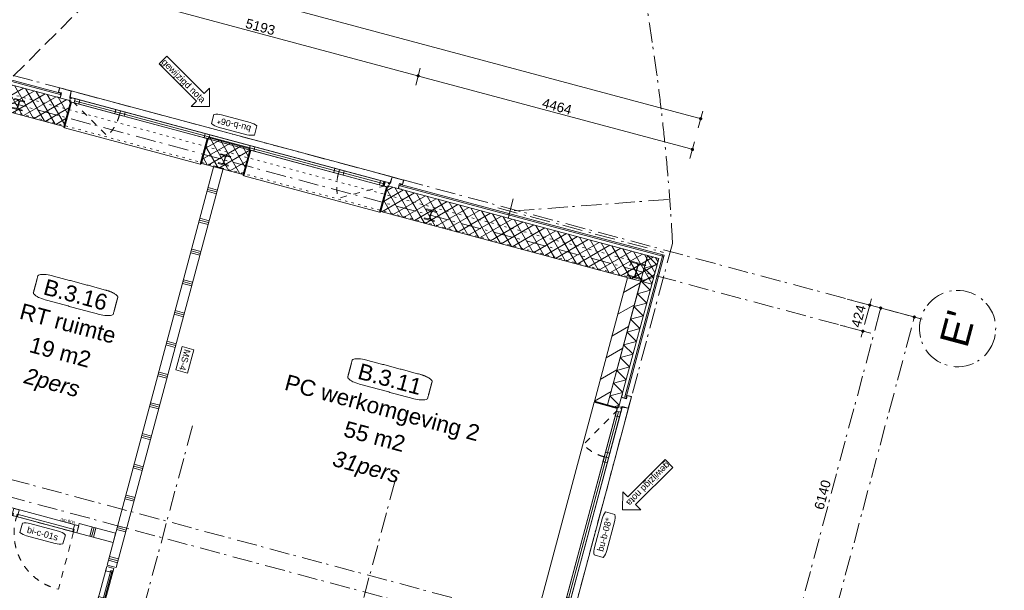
# Model space of a CAD drawing. Header units: millimetres. Extents: x -7616 to 74263, y -35603 to 21987.
# Tile 47 of 48: x 56783 to 72264, y -16641 to -7678. Entities that reach past the tile are written whole.
import ezdxf
from ezdxf.enums import TextEntityAlignment as Align

# ---------------------------------------------------------------- set-up
doc = ezdxf.new("R2010")
doc.units = ezdxf.units.MM
doc.header["$LTSCALE"] = 508
doc.header["$PDMODE"] = 1
doc.header["$PDSIZE"] = -2
for name, pattern in [('Dash Style-1', [0.41664, 0.20828, -0.20836]), ('Dash Style-2', [0.694425, 0.48607, -0.208355]), ('Dash Style-5', [0.20828, 0.069425, -0.138855]), ('Dash Style-6', [1.04164, 0.625, -0.20828, 0.06943, -0.13893])]:
    doc.linetypes.add(name, pattern=pattern)
doc.layers.get('0').update_dxf_attribs({"lineweight": 0})
doc.layers.get('DEFPOINTS').update_dxf_attribs({"lineweight": 0})
for name, color, linetype, lineweight in [('(00) tekening-lijn draairichting', 7, 'Dash Style-1', 0), ('(00) tekening-merk kozijn', 40, 'Continuous', 0), ('(00) tekening-stramien-algemeen', 7, 'Dash Style-6', 0), ('(00) tekening-wijzigingspijl', 142, 'Continuous', 0), ('(00) tekst-algemeen', 8, 'Continuous', 0), ('(00) tekst-klein', 8, 'Continuous', 0), ('(00) tekst-ruimtenummer-algemeen', 8, 'Continuous', 0), ('(00) tekst-ruimtenummer-gradering', 8, 'Continuous', 0), ('(00) tekst-symbool', 8, 'Continuous', 0), ('(04) bouwaanvraag-brandweer-bestaand-WBDBO 60min', 1, 'Dash Style-2', 0), ('(21) buitenwanden-X prefab. hout HSB', 92, 'Continuous', 0), ('(22) binnenwanden-X kalkzandsteen', 1, 'Continuous', 0), ('(22) binnenwanden-X metal stud _', 92, 'Continuous', 0), ('(22) binnenwanden-X metal stud l', 92, 'Continuous', 0), ('(28) hoofddraagconstructie-bovenliggend', 1, 'Dash Style-5', 0), ('(42) binnenwandafwerkingen-R plaatmateriaal algemeen', 12, 'Continuous', 0), ('(__) constructies_materialen-K isolatie', 8, 'Continuous', 0), ('(__) constructies_materialen-Xh2 staalproducten', 1, 'Continuous', 0), ('Dimension', 7, 'Continuous', 0), ('None', 7, 'Continuous', 0)]:
    doc.layers.add(name, color=color, linetype=linetype, lineweight=lineweight)
doc.styles.add('Arial', font='Arial.ttf')
doc.styles.add('Arial Italic (italic)', font='Arial Italic')
doc.styles.add('Helvetica', font='Helvetica')
doc.dimstyles.new('KE __', dxfattribs={"dimtxt": 151.308594, "dimasz": 50.074463, "dimexe": 125, "dimexo": 500, "dimgap": 25, "dimtad": 1, "dimdec": 1, "dimtxsty": 'Helvetica', "dimblk": 'DOT', "dimblk1": 'DOT', "dimblk2": 'DOT', "dimcen": 0, "dimdle": 100, "dimazin": 0, "dimtfac": 0.8, "dimtdec": 1, "dimtix": 1, "dimtmove": 0, "dimatfit": 0, "dimldrblk": 'DOT', "dimfxl": 150, "dimfxlon": 1, "dimfrac": 2, "dimtolj": 1, "dimarcsym": 0})
pattern_1 = [(45, (0, 0), (-88.38835, 88.38835), []), (135, (0, 0), (-88.38835, -88.38835), [])]

# ---------------------------------------------------------------- blocks, each defined once
blk = doc.blocks.new('Isolatie Object-11')
at = {"layer": '(__) constructies_materialen-K isolatie', "color": 2, "lineweight": 0, "transparency": 33554687, "flags": 128}
blk.add_lwpolyline([(0, 90), (2432, 90), (2432, -90), (0, -90)], close=True, dxfattribs=at)
blk.add_lwpolyline([(0, -90), (104, 90), (208, -90), (208, -90), (312, 90), (416, -90), (416, -90), (520, 90), (624, -90), (624, -90), (727, 90), (831, -90), (831, -90), (935, 90), (1039, -90), (1039, -90), (1143, 90), (1247, -90), (1247, -90), (1351, 90), (1455, -90), (1455, -90), (1559, 90), (1663, -90), (1663, -90), (1767, 90), (1871, -90), (1871, -90), (1975, 90), (2078, -90), (2078, -90), (2182, 90), (2286, -90), (2390, 90), (2432, 18)], dxfattribs=at)
blk = doc.blocks.new('kolom staal HEB 160')
at = {"layer": '(__) constructies_materialen-Xh2 staalproducten', "color": 1, "lineweight": 0, "transparency": 33554687, "flags": 128}
blk.add_lwpolyline([(-80, 80), (80, 80), (80, 65), (22, 65), (22, 65, 0.414214), (4, 47), (4, 47), (4, -47, 0.414214), (22, -65), (80, -65), (80, -80), (-80, -80), (-80, -65), (-23, -65, 0.414214), (-4, -47), (-4, 47, 0.414214), (-23, 65), (-80, 65)], format="xyb", close=True, dxfattribs=at)
at = {"layer": 'None', "color": 7, "linetype": 'Continuous', "lineweight": 0, "transparency": 33554687}
blk.add_point((0, 0), dxfattribs=at)
blk = doc.blocks.new('kolom staal HEB 240')
at = {"layer": '(__) constructies_materialen-Xh2 staalproducten', "color": 1, "lineweight": 0, "transparency": 33554687, "flags": 128}
blk.add_lwpolyline([(-120, 120), (120, 120), (120, 105), (22, 105), (22, 105, 0.414214), (4, 87), (4, -87, 0.414214), (22, -105), (120, -105), (120, -120), (-120, -120), (-120, -105), (-23, -105, 0.414214), (-4, -87), (-4, 87, 0.414214), (-23, 105), (-120, 105)], format="xyb", close=True, dxfattribs=at)
at = {"layer": 'None', "color": 7, "linetype": 'Continuous', "lineweight": 0, "transparency": 33554687}
blk.add_point((0, 0), dxfattribs=at)
blk = doc.blocks.new('Group-17-1')
at = {"layer": '(28) hoofddraagconstructie-bovenliggend', "color": 2, "lineweight": 0, "transparency": 33554687, "flags": 128}
blk.add_lwpolyline([(6719, 17186), (19893, 17186), (19893, 16926), (6719, 16926)], close=True, dxfattribs=at)
at = {"layer": 'None', "color": 17, "transparency": 33554687}
for name, p in [('kolom staal HEB 240', (6599, 17056)), ('kolom staal HEB 160', (9952, 17056)), ('kolom staal HEB 160', (13306, 17056)), ('kolom staal HEB 160', (16659, 17056)), ('kolom staal HEB 240', (20013, 17056))]:
    blk.add_blockref(name, p, dxfattribs=at)
blk = doc.blocks.new('_Dot')
at = {"color": 0, "linetype": 'ByBlock', "lineweight": -2}
blk.add_line((-0.5, 0), (-1, 0), dxfattribs=at)
at = {"color": 0, "linetype": 'ByBlock', "const_width": 0.5}
blk.add_lwpolyline([(-0.25, 0, 1), (0.25, 0, 1)], format="xyb", close=True, dxfattribs=at)
blk = doc.blocks.new('*D89')
at = {"layer": 'DEFPOINTS', "color": 0, "transparency": 33554687}
for p in [(6240, 19120), (6240, 17400), (10714, 17310)]:
    blk.add_point(p, dxfattribs=at)
at = {"layer": 'Dimension', "color": 0, "lineweight": -2, "transparency": 33554687}
for p, q in [((6240, 18970), (6240, 19245)), ((10714, 18970), (10714, 19245)), ((10664, 19120), (6290, 19120))]:
    blk.add_line(p, q, dxfattribs=at)
at = {"layer": 'Dimension', "color": 0, "lineweight": -2, "xscale": 50.07446289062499, "yscale": 50.07446289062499, "zscale": 50.07446289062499, "rotation": 180}
blk.add_blockref('_Dot', (6240, 19120), dxfattribs=at)
at = {"layer": 'Dimension', "color": 0, "lineweight": -2, "xscale": 50.07446289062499, "yscale": 50.07446289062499, "zscale": 50.07446289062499}
blk.add_blockref('_Dot', (10714, 19120), dxfattribs=at)
at = {"layer": 'Dimension', "color": 0, "lineweight": 0, "transparency": 33554687, "insert": (8477, 19221), "char_height": 151.3, "attachment_point": 5, "style": 'Helvetica'}
blk.add_mtext('\\A1;4474', dxfattribs=at)
blk = doc.blocks.new('*D90')
at = {"layer": 'DEFPOINTS', "color": 0, "transparency": 33554687}
for p in [(15906, 19120), (10714, 17310), (15906, 17310)]:
    blk.add_point(p, dxfattribs=at)
at = {"layer": 'Dimension', "color": 0, "lineweight": -2, "transparency": 33554687}
for p, q in [((10714, 18970), (10714, 19245)), ((15906, 18970), (15906, 19245)), ((10764, 19120), (15856, 19120))]:
    blk.add_line(p, q, dxfattribs=at)
at = {"layer": 'Dimension', "color": 0, "lineweight": -2, "xscale": 50.07446289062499, "yscale": 50.07446289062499, "zscale": 50.07446289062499, "rotation": 180}
blk.add_blockref('_Dot', (10714, 19120), dxfattribs=at)
at = {"layer": 'Dimension', "color": 0, "lineweight": -2, "xscale": 50.07446289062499, "yscale": 50.07446289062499, "zscale": 50.07446289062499}
blk.add_blockref('_Dot', (15906, 19120), dxfattribs=at)
at = {"layer": 'Dimension', "color": 0, "lineweight": 0, "transparency": 33554687, "insert": (13310, 19221), "char_height": 151.3, "attachment_point": 5, "style": 'Helvetica'}
blk.add_mtext('\\A1;5193', dxfattribs=at)
blk = doc.blocks.new('*D91')
at = {"layer": 'DEFPOINTS', "color": 0, "transparency": 33554687}
for p in [(15906, 19120), (20370, 17380), (15906, 17310)]:
    blk.add_point(p, dxfattribs=at)
at = {"layer": 'Dimension', "color": 0, "lineweight": -2, "transparency": 33554687}
for p, q in [((15906, 18970), (15906, 19245)), ((20370, 18970), (20370, 19245)), ((20320, 19120), (15956, 19120))]:
    blk.add_line(p, q, dxfattribs=at)
at = {"layer": 'Dimension', "color": 0, "lineweight": -2, "xscale": 50.07446289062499, "yscale": 50.07446289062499, "zscale": 50.07446289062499, "rotation": 180}
blk.add_blockref('_Dot', (15906, 19120), dxfattribs=at)
at = {"layer": 'Dimension', "color": 0, "lineweight": -2, "xscale": 50.07446289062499, "yscale": 50.07446289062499, "zscale": 50.07446289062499}
blk.add_blockref('_Dot', (20370, 19120), dxfattribs=at)
at = {"layer": 'Dimension', "color": 0, "lineweight": 0, "transparency": 33554687, "insert": (18138, 19221), "char_height": 151.3, "attachment_point": 5, "style": 'Helvetica'}
blk.add_mtext('\\A1;4464', dxfattribs=at)
blk = doc.blocks.new('00-merk kozijn')
at = {"layer": '(00) tekening-merk kozijn', "color": 2, "lineweight": 0, "transparency": 33554687, "flags": 128}
blk.add_lwpolyline([(233, 50, 0.105357), (349, 75), (350, 75), (350, 225), (349, 225, 0.105357), (233, 250), (-233, 250, 0.105357), (-349, 225), (-350, 225), (-350, 75), (-349, 75, 0.105357), (-233, 50)], format="xyb", close=True, dxfattribs=at)
at = {"layer": 'None', "color": 7, "linetype": 'Continuous', "lineweight": 0, "transparency": 33554687}
blk.add_point((0, 0), dxfattribs=at)
at = {"layer": '(00) tekening-merk kozijn', "color": 2, "transparency": 33554687, "style": 'Arial'}
blk.add_attdef('MERK', text='', height=101, dxfattribs=at).set_placement((0, 150), align=Align.MIDDLE_CENTER)
blk = doc.blocks.new('kozijn aansluiting-tussenstijl')
at = {"layer": '(42) binnenwandafwerkingen-R plaatmateriaal algemeen', "color": 17, "lineweight": 0, "transparency": 33554687, "flags": 128}
blk.add_lwpolyline([(-60, 444), (-50, 444), (-50, 75), (-60, 75)], close=True, dxfattribs=at)
at = {"layer": 'None', "color": 17, "lineweight": 0, "transparency": 33554687}
blk.add_line((-65, 230), (-65, 444), dxfattribs=at)
at = {"layer": 'None', "color": 17, "lineweight": 0, "transparency": 33554687, "flags": 128}
blk.add_lwpolyline([(-76, 70), (0, 70), (0, 0), (-76, 0)], close=True, dxfattribs=at)
at = {"layer": 'None', "color": 7, "linetype": 'Continuous', "lineweight": 0, "transparency": 33554687}
blk.add_point((0, 0), dxfattribs=at)
blk = doc.blocks.new('zetwerk omlijsting eternit')
at = {"layer": '(__) constructies_materialen-Xh2 staalproducten', "color": 3, "lineweight": 0, "transparency": 33554687, "flags": 128}
for points in [[(7, 13), (-17, 13), (-17, 11), (5, 11), (15, -100), (17, -98)], [(17, -98), (15, -100), (205, -100), (205, -30), (155, -30), (155, 30), (153, 30), (153, -32), (203, -32), (203, -98)], [(205, 48), (157, 48), (157, 0), (155, 0), (155, 50), (205, 50)]]:
    blk.add_lwpolyline(points, close=True, dxfattribs=at)
blk = doc.blocks.new('kozijn aansluiting-hoek met lijst eternit')
at = {"layer": '(42) binnenwandafwerkingen-R plaatmateriaal algemeen', "color": 17, "lineweight": 0, "transparency": 33554687, "flags": 128}
blk.add_lwpolyline([(-32, 444), (-22, 444), (-22, 75), (-32, 75)], close=True, dxfattribs=at)
at = {"layer": 'None', "color": 17, "lineweight": 0, "transparency": 33554687}
blk.add_line((-17, 230), (-17, 444), dxfattribs=at)
at = {"layer": 'None', "color": 17, "lineweight": 0, "transparency": 33554687, "flags": 128}
blk.add_lwpolyline([(-76, 70), (0, 70), (0, 0), (-76, 0)], close=True, dxfattribs=at)
at = {"layer": 'None', "color": 7, "linetype": 'Continuous', "lineweight": 0, "transparency": 33554687}
for p in [(0, 0), (5, 0)]:
    blk.add_point(p, dxfattribs=at)
at = {"layer": 'None', "color": 17, "transparency": 33554687}
blk.add_blockref('zetwerk omlijsting eternit', (0, 0), dxfattribs=at)
blk = doc.blocks.new('wijzigingspijl-100')
at = {"layer": '(00) tekening-wijzigingspijl', "color": 1, "lineweight": 0, "flags": 128}
blk.add_lwpolyline([(-1031, -85), (-1031, 87), (-203, 87), (-203, 203), (0, 0), (-203, -201), (-203, -85)], close=True, dxfattribs=at)
at = {"layer": '(00) tekening-wijzigingspijl', "color": 1, "style": 'Arial'}
blk.add_attdef('hoofdveld', text='', height=102, dxfattribs=at).set_placement((-573, 1), align=Align.MIDDLE_CENTER)
blk.add_attdef('subveld', text='', height=75.5, dxfattribs=at).set_placement((-1031, -246), align=Align.MIDDLE_LEFT)
blk = doc.blocks.new('bu-b-06')
at = {"layer": '(00) tekening-lijn draairichting', "color": 17, "lineweight": 0, "transparency": 33554687, "flags": 128}
for points in [[(744, -360, 0.129447), (646, 12), (0, -360)], [(4307, -365, -0.129447), (4405, 7), (5051, -365)]]:
    blk.add_lwpolyline(points, format="xyb", dxfattribs=at)
at = {"layer": '(42) binnenwandafwerkingen-R plaatmateriaal algemeen', "color": 17, "lineweight": 0, "transparency": 33554687, "flags": 128}
for points in [[(-49, 55), (-39, 55), (-39, -355), (-49, -355)], [(2171, 55), (2181, 55), (2181, -355), (2171, -355)], [(2870, 55), (2880, 55), (2880, -355), (2870, -355)], [(5090, 55), (5100, 55), (5100, -355), (5090, -355)]]:
    blk.add_lwpolyline(points, close=True, dxfattribs=at)
at = {"layer": 'None', "color": 17, "lineweight": 0, "transparency": 33554687}
blk.add_line((5046, -395), (5, -395), dxfattribs=at)
at = {"layer": 'None', "color": 17, "lineweight": 0, "transparency": 33554687, "flags": 128}
for points in [[(-39, 55), (2171, 55), (2171, -360), (-39, -360)], [(2880, 55), (5090, 55), (5090, -360), (2880, -360)], [(-86, -430), (5136, -430), (5136, -530), (-86, -530)], [(76, -360), (76, -430), (0, -430), (0, -360)], [(5122, -360), (5122, -430), (22, -430), (22, -360)], [(744, -360), (744, -430), (668, -430), (668, -360)], [(820, -360), (820, -430), (744, -430), (744, -360)], [(2930, -365), (2930, -430), (2854, -430), (2854, -365)], [(4307, -360), (4307, -430), (4231, -430), (4231, -360)], [(4383, -360), (4383, -430), (4307, -430), (4307, -360)], [(5046, -360), (5046, -430), (4970, -430), (4970, -360)]]:
    blk.add_lwpolyline(points, close=True, dxfattribs=at)
at = {"layer": '(00) tekst-algemeen', "color": 17, "transparency": 33554687}
ref = blk.add_blockref('00-merk kozijn', (2525, -530), dxfattribs=dict(at, rotation=180))
ref.add_attrib('MERK', 'bu-b-06*', dxfattribs={"layer": '(00) tekening-merk kozijn', "color": 2, "transparency": 33554687, "height": 100.7, "style": 'Arial'}).set_placement((2525, -680), align=Align.MIDDLE_CENTER)
at = {"layer": 'None', "color": 17, "transparency": 33554687, "xscale": -1}
for name, p in [('kozijn aansluiting-hoek met lijst eternit', (-71, -430)), ('kozijn aansluiting-tussenstijl', (2121, -430))]:
    blk.add_blockref(name, p, dxfattribs=at)
at = {"layer": 'None', "color": 17, "transparency": 33554687}
for name, p in [('kozijn aansluiting-tussenstijl', (2930, -430)), ('kozijn aansluiting-hoek met lijst eternit', (5122, -430))]:
    blk.add_blockref(name, p, dxfattribs=at)
at = {"layer": 'None', "color": 17, "transparency": 33554687, "rotation": 150}
blk.add_blockref('wijzigingspijl-100', (2975, -855), dxfattribs=at).add_auto_attribs({'hoofdveld': 'gewijzigd nota'})
blk = doc.blocks.new('bu-b-08')
at = {"layer": '(00) tekening-lijn draairichting', "color": 17, "lineweight": 0, "transparency": 33554687, "flags": 128}
for points in [[(1829, -374, 0.133219), (1729, -7), (1085, -374)], [(4189, -374, -0.133219), (4289, -7), (4933, -374)]]:
    blk.add_lwpolyline(points, format="xyb", dxfattribs=at)
at = {"layer": 'None', "color": 17, "lineweight": 0, "transparency": 33554687}
blk.add_line((4933, -409), (1161, -409), dxfattribs=at)
at = {"layer": 'None', "color": 17, "lineweight": 0, "transparency": 33554687, "flags": 128}
for points in [[(1041, -374), (4977, -374), (4977, 0), (1041, 0)], [(5024, -444), (2744, -444), (2744, -444), (2163, -444), (2163, -444), (994, -444), (994, -544), (5024, -544)], [(5009, -374), (5009, -444), (1009, -444), (1009, -374)], [(1161, -374), (1161, -444), (1085, -444), (1085, -374)], [(1829, -374), (1829, -444), (1753, -444), (1753, -374)], [(1905, -374), (1905, -444), (1829, -444), (1829, -374)], [(4189, -374), (4189, -444), (4113, -444), (4113, -374)], [(4189, -379), (4189, -444), (4113, -444), (4113, -379)], [(4265, -374), (4265, -444), (4189, -444), (4189, -374)], [(4933, -374), (4933, -444), (4857, -444), (4857, -374)]]:
    blk.add_lwpolyline(points, close=True, dxfattribs=at)
at = {"layer": '(00) tekst-algemeen', "color": 17, "transparency": 33554687}
ref = blk.add_blockref('00-merk kozijn', (3009, -544), dxfattribs=dict(at, rotation=180))
ref.add_attrib('MERK', 'bu-b-08*', dxfattribs={"layer": '(00) tekening-merk kozijn', "color": 2, "transparency": 33554687, "height": 100.7, "style": 'Arial'}).set_placement((3009, -694), align=Align.MIDDLE_CENTER)
at = {"layer": 'None', "color": 17, "transparency": 33554687, "xscale": -1}
blk.add_blockref('kozijn aansluiting-hoek met lijst eternit', (1009, -444), dxfattribs=at)
at = {"layer": 'None', "color": 17, "transparency": 33554687}
blk.add_blockref('kozijn aansluiting-hoek met lijst eternit', (5009, -444), dxfattribs=at)
at = {"layer": 'None', "color": 17, "transparency": 33554687, "rotation": 150}
blk.add_blockref('wijzigingspijl-100', (3459, -869), dxfattribs=at).add_auto_attribs({'hoofdveld': 'gewijzigd nota'})
blk = doc.blocks.new('bi-c-01 plt')
at = {"layer": '(00) tekening-lijn draairichting', "color": 17, "lineweight": 0, "transparency": 33554687, "flags": 128}
blk.add_lwpolyline([(57, -114), (57, -1044), (87, -1044, 0.414214), (987, -144), (987, -114)], format="xyb", close=True, dxfattribs=at)
at = {"layer": 'None', "color": 17, "lineweight": 0, "transparency": 33554687}
for p, q in [((1022, -99), (1022, -114)), ((1484, -99), (1484, -114))]:
    blk.add_line(p, q, dxfattribs=at)
at = {"layer": 'None', "color": 17, "lineweight": 0, "transparency": 33554687, "flags": 128}
for points in [[(5, 0), (1526, 0), (1526, -114), (5, -114)], [(5, 0), (72, 0), (72, -114), (5, -114)], [(57, -74), (987, -74), (987, -114), (57, -114)], [(972, 0), (1039, 0), (1039, -114), (972, -114)], [(1022, -79), (1484, -79), (1484, -99), (1022, -99)], [(1459, 0), (1526, 0), (1526, -114), (1459, -114)]]:
    blk.add_lwpolyline(points, close=True, dxfattribs=at)
at = {"layer": 'None', "color": 7, "linetype": 'Continuous', "lineweight": 0, "transparency": 33554687}
for p in [(0, 0), (1531, 0)]:
    blk.add_point(p, dxfattribs=at)
at = {"layer": '(00) tekening-merk kozijn', "color": 1, "transparency": 33554687}
ref = blk.add_blockref('00-merk kozijn', (522, -114), dxfattribs=dict(at, rotation=180))
ref.add_attrib('MERK', 'bi-c-01', dxfattribs={"color": 2, "transparency": 33554687, "height": 100.7, "style": 'Arial'}).set_placement((522, -264), align=Align.MIDDLE_CENTER)
at = {"layer": '(00) tekst-klein', "color": 17, "insert": (72, 2), "char_height": 50.3, "attachment_point": 7, "line_spacing_factor": 0.962448, "style": 'Arial'}
blk.add_mtext('dm 900', dxfattribs=at)
blk = doc.blocks.new('bi-c-01s plt')
at = {"layer": '(00) tekening-lijn draairichting', "color": 17, "lineweight": 0, "transparency": 33554687, "flags": 128}
blk.add_lwpolyline([(-52, -114), (-52, -1044), (-82, -1044, -0.414214), (-982, -144), (-982, -114)], format="xyb", close=True, dxfattribs=at)
at = {"layer": 'None', "color": 17, "lineweight": 0, "transparency": 33554687}
for p, q in [((-1499, -99), (-1499, -114)), ((-1042, -99), (-1042, -114))]:
    blk.add_line(p, q, dxfattribs=at)
at = {"layer": 'None', "color": 17, "lineweight": 0, "transparency": 33554687, "flags": 128}
for points in [[(-1551, 0), (0, 0), (0, -114), (-1551, -114)], [(-1551, 0), (-1484, 0), (-1484, -114), (-1551, -114)], [(-1057, 0), (-967, 0), (-967, -114), (-1057, -114)], [(-67, 0), (0, 0), (0, -114), (-67, -114)], [(-1499, -79), (-1042, -79), (-1042, -99), (-1499, -99)], [(-982, -74), (-52, -74), (-52, -114), (-982, -114)]]:
    blk.add_lwpolyline(points, close=True, dxfattribs=at)
at = {"layer": '(00) tekening-merk kozijn', "color": 1, "transparency": 33554687}
ref = blk.add_blockref('00-merk kozijn', (-517, -114), dxfattribs=dict(at, xscale=-1, rotation=180))
ref.add_attrib('MERK', 'bi-c-01s', dxfattribs={"color": 2, "transparency": 33554687, "height": 100.7, "style": 'Arial'}).set_placement((-517, -264), align=Align.MIDDLE_CENTER)
at = {"layer": '(00) tekst-klein', "color": 17, "insert": (-302, 2), "char_height": 50.3, "attachment_point": 7, "line_spacing_factor": 0.962448, "style": 'Arial'}
blk.add_mtext('dm 900', dxfattribs=at)
blk = doc.blocks.new('(00)-1-ruimtenummer-200')
at = {"layer": '(00) tekst-ruimtenummer-algemeen', "color": 17, "lineweight": 0, "transparency": 33554687}
blk.add_open_spline([(433, 618), (491, 618), (592, 600), (650, 570), (650, 420), (650, 271), (592, 241), (491, 223), (0, 223), (-491, 223), (-592, 241), (-650, 271), (-650, 420), (-650, 570), (-592, 600), (-491, 618), (-15, 618), (433, 618)], degree=2, knots=[0, 0, 0, 0.013296, 0.026591, 0.039887, 0.251662, 0.264958, 0.278253, 0.291549, 0.503324, 0.51662, 0.529915, 0.543211, 0.754986, 0.768281, 0.781577, 0.794873, 1, 1, 1], dxfattribs=at)
at = {"layer": 'None', "color": 7, "linetype": 'Continuous', "lineweight": 0}
blk.add_point((0, 0), dxfattribs=at)
at = {"layer": '(00) tekst-ruimtenummer-algemeen', "color": 17, "transparency": 33554687, "style": 'Arial'}
for tag, p in [('nummer', (0, 223)), ('naam', (0, -243)), ('oppervlak', (0, -710))]:
    blk.add_attdef(tag, text='', height=252, dxfattribs=at).set_placement(p, align=Align.BOTTOM_CENTER)
at = {"layer": '(00) tekst-ruimtenummer-gradering', "color": 17, "transparency": 33554687, "style": 'Arial Italic (italic)'}
blk.add_attdef('personen', text='', height=252, dxfattribs=at).set_placement((0, -875), align=Align.TOP_CENTER)
at = {"layer": 'None', "color": 0, "flags": 1}
blk.add_attdef('klasse', (-1353, -1668), '', height=252, dxfattribs=at)
blk = doc.blocks.new('*D121')
at = {"layer": 'DEFPOINTS', "color": 0, "transparency": 33554687}
for p in [(53720, 19620), (53720, 17400), (67850, 17380)]:
    blk.add_point(p, dxfattribs=at)
at = {"layer": 'Dimension', "color": 0, "lineweight": -2, "transparency": 33554687}
for p, q in [((53720, 19470), (53720, 19745)), ((67850, 19470), (67850, 19745)), ((67800, 19620), (53770, 19620))]:
    blk.add_line(p, q, dxfattribs=at)
at = {"layer": 'Dimension', "color": 0, "lineweight": -2, "xscale": 50.07446289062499, "yscale": 50.07446289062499, "zscale": 50.07446289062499, "rotation": 180}
blk.add_blockref('_Dot', (53720, 19620), dxfattribs=at)
at = {"layer": 'Dimension', "color": 0, "lineweight": -2, "xscale": 50.07446289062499, "yscale": 50.07446289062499, "zscale": 50.07446289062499}
blk.add_blockref('_Dot', (67850, 19620), dxfattribs=at)
at = {"layer": 'Dimension', "color": 0, "lineweight": 0, "transparency": 33554687, "insert": (60785, 19721), "char_height": 151.3, "attachment_point": 5, "style": 'Helvetica'}
blk.add_mtext('\\A1;14130', dxfattribs=at)
blk = doc.blocks.new('MS 4 - 150mm _ 39db')
at = {"layer": '(00) tekst-symbool', "color": 17, "lineweight": 0, "transparency": 33554687, "flags": 128}
blk.add_lwpolyline([(-190, 96), (190, 96), (190, -96), (-190, -96)], close=True, dxfattribs=at)
at = {"layer": '(00) tekst-symbool', "color": 17, "transparency": 33554687, "insert": (0, 0), "char_height": 100.9, "attachment_point": 5, "line_spacing_factor": 0.834288, "style": 'Helvetica'}
blk.add_mtext('MS-4', dxfattribs=at)
blk = doc.blocks.new('Group-71-1')
at = {"layer": 'None', "color": 17, "transparency": 33554687, "rotation": 270}
blk.add_blockref('MS 4 - 150mm _ 39db', (60996, 13861), dxfattribs=at)
blk = doc.blocks.new('Group-85-1')
at = {"layer": '(00) tekening-stramien-algemeen', "color": 2, "lineweight": 0, "transparency": 33554687}
for p, q in [((71038, 6410), (50513, 6410)), ((71037, 5986), (50513, 5986)), ((71038, 270), (-1885, 270)), ((71038, 0), (-1885, 0))]:
    blk.add_line(p, q, dxfattribs=at)
blk = doc.blocks.new('Stramien blok B')
at = {"layer": '(00) tekening-stramien-algemeen', "color": 2, "lineweight": 0, "transparency": 33554687}
for p, q in [((67420.6, 7193.8), (65060, 6370.5)), ((65060, 6570.5), (65060, 6170.5)), ((67660, 6543), (67660, 1818.9)), ((64860, 6370.5), (67560, 6370.5)), ((61110, 1818.9), (61110, -14997.6)), ((64410, 1818.9), (64410, -14997.6)), ((67660, 1818.9), (67660, -14997.6))]:
    blk.add_line(p, q, dxfattribs=at)
blk.add_arc((35700.8, -3868.7), 33612.3, 18.04471, 49.82225, dxfattribs=at)
at = {"layer": 'None', "color": 17, "transparency": 33554687}
blk.add_blockref('Group-85-1', (0, 0), dxfattribs=at)
blk = doc.blocks.new('00-stramienbol')
at = {"layer": '(00) tekening-stramien-algemeen', "color": 2, "lineweight": 0, "transparency": 33554687, "flags": 128}
blk.add_lwpolyline([(0, 600), (59, 597), (117, 588), (174, 574), (230, 554), (283, 529), (333, 499), (381, 464), (424, 424), (464, 381), (499, 333), (529, 283), (554, 230), (574, 174), (588, 117), (597, 59), (600, 0), (597, -59), (588, -117), (574, -174), (554, -230), (529, -283), (499, -333), (464, -381), (424, -424), (381, -464), (333, -499), (283, -529), (230, -554), (174, -574), (117, -588), (59, -597), (0, -600), (-59, -597), (-117, -588), (-174, -574), (-230, -554), (-283, -529), (-333, -499), (-381, -464), (-424, -424), (-464, -381), (-499, -333), (-529, -283), (-554, -230), (-574, -174), (-588, -117), (-597, -59), (-600, 0), (-597, 59), (-588, 117), (-574, 174), (-554, 230), (-529, 283), (-499, 333), (-464, 381), (-424, 424), (-381, 464), (-333, 499), (-283, 529), (-230, 554), (-174, 574), (-117, 588), (-59, 597)], close=True, dxfattribs=at)
at = {"layer": '(00) tekening-stramien-algemeen', "color": 7, "linetype": 'Continuous', "lineweight": 0, "transparency": 33554687}
for p in [(0, 600), (-600, 0), (0, 0), (600, 0), (0, -600)]:
    blk.add_point(p, dxfattribs=at)
at = {"layer": '(00) tekening-stramien-algemeen', "color": 2, "transparency": 33554687, "style": 'Arial'}
blk.add_attdef('hoofdveld', text='', height=453, dxfattribs=at).set_placement((0, 0), align=Align.MIDDLE_CENTER)
at = {"layer": 'None', "color": 0, "flags": 1}
for tag, p in [('subveld_1', (-600, -1416)), ('subveld_2', (-600, -2231))]:
    blk.add_attdef(tag, p, '', height=453, dxfattribs=at)
blk = doc.blocks.new('*D190')
at = {"layer": '(00) tekening-stramien-algemeen', "color": 0, "lineweight": -2, "transparency": 33554687}
for p, q in [((11071, -96), (11071, 75)), ((17161, -50), (11121, -50)), ((17211, -503), (17211, -175))]:
    blk.add_line(p, q, dxfattribs=at)
at = {"layer": 'DEFPOINTS', "color": 0, "transparency": 33554687}
for p in [(11071, -50), (17211, -3), (11071, -596)]:
    blk.add_point(p, dxfattribs=at)
at = {"layer": '(00) tekening-stramien-algemeen', "color": 0, "lineweight": -2, "xscale": 50.07446289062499, "yscale": 50.07446289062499, "zscale": 50.07446289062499, "rotation": 180}
blk.add_blockref('_Dot', (11071, -50), dxfattribs=at)
at = {"layer": '(00) tekening-stramien-algemeen', "color": 0, "lineweight": -2, "xscale": 50.07446289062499, "yscale": 50.07446289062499, "zscale": 50.07446289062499}
blk.add_blockref('_Dot', (17211, -50), dxfattribs=at)
at = {"layer": '(00) tekening-stramien-algemeen', "color": 0, "lineweight": 0, "transparency": 33554687, "insert": (14141, 76), "char_height": 151.3, "attachment_point": 5, "style": 'Helvetica'}
blk.add_mtext('\\A1;6140', dxfattribs=at)
blk = doc.blocks.new('*D191')
at = {"layer": '(00) tekening-stramien-algemeen', "color": 0, "lineweight": -2, "transparency": 33554687}
for p, q in [((-267, -446), (-267, -721)), ((17211, -446), (17211, -721)), ((-217, -596), (17161, -596))]:
    blk.add_line(p, q, dxfattribs=at)
at = {"layer": 'DEFPOINTS', "color": 0, "transparency": 33554687}
for p in [(-267, 3333), (17211, 100), (17211, -596)]:
    blk.add_point(p, dxfattribs=at)
at = {"layer": '(00) tekening-stramien-algemeen', "color": 0, "lineweight": -2, "xscale": 50.07446289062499, "yscale": 50.07446289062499, "zscale": 50.07446289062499}
for p, rotation in [((-267, -596), 179.9996842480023), ((17211, -596), 359.9996842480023)]:
    blk.add_blockref('_Dot', p, dxfattribs=dict(at, rotation=rotation))
at = {"layer": '(00) tekening-stramien-algemeen', "color": 0, "lineweight": 0, "transparency": 33554687, "insert": (8472, -495), "char_height": 151.3, "attachment_point": 5, "rotation": 359.9997, "style": 'Helvetica'}
blk.add_mtext('\\A1;17478', dxfattribs=at)
blk = doc.blocks.new('*D192')
at = {"layer": '(00) tekening-stramien-algemeen', "color": 0, "lineweight": -2, "transparency": 33554687}
for p, q in [((16787, 498), (16787, 255)), ((17211, 497), (17211, 255)), ((16737, 130), (16687, 130)), ((17211, 130), (16787, 130)), ((17261, 130), (17311, 130))]:
    blk.add_line(p, q, dxfattribs=at)
at = {"layer": 'DEFPOINTS', "color": 0, "transparency": 33554687}
for p in [(16787, 130), (16787, -2), (17211, -3)]:
    blk.add_point(p, dxfattribs=at)
at = {"layer": '(00) tekening-stramien-algemeen', "color": 0, "lineweight": -2, "xscale": 50.07446289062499, "yscale": 50.07446289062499, "zscale": 50.07446289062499}
blk.add_blockref('_Dot', (16787, 130), dxfattribs=at)
at = {"layer": '(00) tekening-stramien-algemeen', "color": 0, "lineweight": -2, "xscale": 50.07446289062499, "yscale": 50.07446289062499, "zscale": 50.07446289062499, "rotation": 180}
blk.add_blockref('_Dot', (17211, 130), dxfattribs=at)
at = {"layer": '(00) tekening-stramien-algemeen', "color": 0, "lineweight": 0, "transparency": 33554687, "insert": (16999, 256), "char_height": 151.3, "attachment_point": 5, "style": 'Helvetica'}
blk.add_mtext('\\A1;424', dxfattribs=at)
blk = doc.blocks.new('blok b-v3-gevel_constructie')
at = {"layer": '(21) buitenwanden-X prefab. hout HSB', "linetype": 'Continuous', "lineweight": 0, "transparency": 33554687}
h = blk.add_hatch(dxfattribs=at)
h.set_pattern_fill('isolatie', style=0, pattern_type=2)
h.set_pattern_definition(pattern_1)
h.paths.add_polyline_path([(6310, 17330), (10730.59, 17330), (10730.59, 16910), (6310, 16910)])
h = blk.add_hatch(dxfattribs=at)
h.set_pattern_fill('isolatie', style=0, pattern_type=2)
h.set_pattern_definition(pattern_1)
h.paths.add_polyline_path([(12970.58, 17330), (13649.41, 17330), (13649.41, 16910), (12970.58, 16910)])
h = blk.add_hatch(dxfattribs=at)
h.set_pattern_fill('isolatie', style=0, pattern_type=2)
h.set_pattern_definition(pattern_1)
h.paths.add_polyline_path([(20299.99, 16910), (20299.99, 17330), (16137.25, 17330), (15889.4, 17330), (15889.4, 16910)])
at = {"layer": '(22) binnenwanden-X kalkzandsteen', "linetype": 'Continuous', "lineweight": 0, "transparency": 33554687}
h = blk.add_hatch(dxfattribs=at)
h.set_pattern_fill('(__)F kzs 1_100', color=253, style=0, pattern_type=2)
h.set_pattern_definition([(45, (0, 0), (-176.7767, 176.7767), [])])
h.paths.add_polyline_path([(19905.99, 14898.48), (20119.99, 14898.48), (20119.99, 16910), (19905.99, 16910)])
at = {"layer": '(21) buitenwanden-X prefab. hout HSB', "color": 17, "lineweight": 0, "transparency": 33554687, "flags": 128}
for points in [[(6310, 17330), (10730.59, 17330), (10730.59, 16910), (6310, 16910)], [(12970.58, 17330), (13649.41, 17330), (13649.41, 16910), (12970.58, 16910)], [(20299.99, 16910), (20299.99, 17330), (16137.25, 17330), (15889.4, 17330), (15889.4, 16910)]]:
    blk.add_lwpolyline(points, close=True, dxfattribs=at)
at = {"layer": '(22) binnenwanden-X kalkzandsteen', "color": 3, "lineweight": 0, "transparency": 33554687, "flags": 128}
blk.add_lwpolyline([(19905.99, 14898.48), (20119.99, 14898.48), (20119.99, 16910), (19905.99, 16910)], close=True, dxfattribs=at)
at = {"layer": '(42) binnenwandafwerkingen-R plaatmateriaal algemeen', "color": 17, "lineweight": 0, "transparency": 33554687, "flags": 128}
for points in [[(6240, 17400), (10545.63, 17400), (10545.63, 17380), (6240, 17380)], [(16079.21, 17400), (20370, 17400), (20370, 17380), (16079.21, 17380)], [(20350, 17400), (20370, 17400), (20370, 15093.48), (20350, 15093.48)]]:
    blk.add_lwpolyline(points, close=True, dxfattribs=at)
at = {"layer": '(__) constructies_materialen-K isolatie', "color": 2, "rotation": 270}
blk.add_blockref('Isolatie Object-11', (20209.99, 17330), dxfattribs=at)
at = {"layer": 'None', "color": 17, "transparency": 33554687}
for name, p, rotation in [('bu-b-06', (15835.4, 16949.84), 180), ('bu-b-08', (19906.02, 9907.48), 90)]:
    blk.add_blockref(name, p, dxfattribs=dict(at, rotation=rotation))
blk.add_blockref('Group-17-1', (0, 0), dxfattribs=at)
at = {"layer": 'Dimension', "color": 17, "lineweight": 0, "transparency": 33554687}
for base, p1, p2, picture, middle in [((6240, 19120.2), (10713.59, 17310), (6240, 17400), '*D89', (8476.79, 19220.86)), ((15906.4, 19120.2), (10713.59, 17310.03), (15906.4, 17310.05), '*D90', (13310, 19220.86)), ((15906.4, 19120.2), (20370, 17380), (15906.4, 17310.05), '*D91', (18138.2, 19220.86))]:
    dim = blk.add_linear_dim(base=base, p1=p1, p2=p2, dimstyle='KE __', override={"dimgap": 25, "dimdec": 0, "dimpost": '<>', "dimtxsty": 'Helvetica', "dimtmove": 2}, dxfattribs=at)
    dim.commit()
    dim.dimension.update_dxf_attribs({"geometry": picture, "text_midpoint": middle})
blk = doc.blocks.new('blok B 03')
at = {"layer": '(22) binnenwanden-X metal stud _', "linetype": 'Continuous', "lineweight": 0, "transparency": 33554687}
h = blk.add_hatch(dxfattribs=at)
h.set_pattern_fill('(__) metal stud-_ 1_100-1', color=253, style=0, pattern_type=2)
h.set_pattern_definition([(0, (0, 0), (3e-14, -500), []), (0, (2e-15, -30), (3e-14, -500), []), (0, (4e-15, -60), (3e-14, -500), [])])
h.paths.add_polyline_path([(60650, 10431.95), (60800, 10431.95), (60800, 16921.78), (60650, 16921.78)])
at = {"layer": '(22) binnenwanden-X metal stud l', "linetype": 'Continuous', "lineweight": 0, "transparency": 33554687}
h = blk.add_hatch(dxfattribs=at)
h.set_pattern_fill('(__) metal stud-_ 1_100', color=8, style=0, pattern_type=2)
h.set_pattern_definition([(90, (0, 0), (500, 0), []), (90, (30, 0), (500, 0), []), (90, (60, 0), (500, 0), [])])
h.paths.add_polyline_path([(60650, 10797.46), (60650, 10947.46), (60060, 10947.46), (60060, 10797.46)])
at = {"layer": '(04) bouwaanvraag-brandweer-bestaand-WBDBO 60min', "color": 6, "lineweight": 0, "transparency": 33554687}
blk.add_line((57238, 17465.78), (57988, 18764.82), dxfattribs=at)
at = {"layer": '(22) binnenwanden-X metal stud _', "color": 7, "lineweight": 0, "transparency": 33554687, "flags": 128}
blk.add_lwpolyline([(60650, 10431.95), (60800, 10431.95), (60800, 16921.78), (60650, 16921.78)], close=True, dxfattribs=at)
at = {"layer": '(22) binnenwanden-X metal stud l', "color": 7, "lineweight": 0, "transparency": 33554687, "flags": 128}
blk.add_lwpolyline([(60650, 10797.46), (60650, 10947.46), (60060, 10947.46), (60060, 10797.46)], close=True, dxfattribs=at)
at = {"layer": 'None', "color": 17, "transparency": 33554687}
for name, p in [('blok b-v3-gevel_constructie', (47480.01, -0.02)), ('Group-71-1', (0, 0)), ('bi-c-01s plt', (60060, 10911.46))]:
    blk.add_blockref(name, p, dxfattribs=at)
for p, values in [((59074, 13980.47), {'nummer': 'B.3.16', 'naam': 'RT ruimte', 'oppervlak': '19 m2', 'personen': '2pers'}), ((64190.42, 13980.47), {'nummer': 'B.3.11', 'naam': 'PC werkomgeving 2', 'oppervlak': '55 m2', 'personen': '31pers'})]:
    blk.add_blockref('(00)-1-ruimtenummer-200', p, dxfattribs=at).add_auto_attribs(values)
at = {"layer": 'None', "color": 17, "transparency": 33554687, "rotation": 90}
blk.add_blockref('bi-c-01 plt', (60650, 8880.95), dxfattribs=at)
at = {"layer": 'Dimension', "color": 17, "lineweight": 0, "transparency": 33554687}
dim = blk.add_linear_dim(base=(53720.01, 19620.18), p1=(67850.01, 17379.98), p2=(53720.01, 17399.98), dimstyle='KE __', override={"dimgap": 25, "dimpost": '<>', "dimtxsty": 'Helvetica', "dimtmove": 2}, dxfattribs=at)
dim.commit()
dim.dimension.update_dxf_attribs({"geometry": '*D121', "text_midpoint": (60785.01, 19720.83)})
blk = doc.blocks.new('stramien kop gevel blok B')
at = {"layer": '(00) tekening-stramien-algemeen', "color": 2, "lineweight": 0}
blk.add_line((17211.3, 0), (17211.3, -700), dxfattribs=at)
at = {"layer": '(00) tekening-stramien-algemeen', "color": 2}
ref = blk.add_blockref('00-stramienbol', (17211.3, -1300), dxfattribs=dict(at, rotation=180))
ref.add_attrib('hoofdveld', "E'", dxfattribs={"color": 2, "transparency": 33554687, "height": 453.1, "style": 'Arial'}).set_placement((17211.3, -1300), align=Align.MIDDLE_CENTER)
at = {"layer": '(00) tekening-stramien-algemeen', "color": 2, "lineweight": 0, "transparency": 33554687}
dim = blk.add_linear_dim(base=(17211.3, -596.1), p1=(-267.1, 3333.4), p2=(17211.3, 100), angle=359.99968, dimstyle='KE __', override={"dimgap": 25, "dimdec": 0, "dimpost": '<>', "dimtxsty": 'Helvetica', "dimtmove": 2}, dxfattribs=at)
dim.commit()
dim.dimension.update_dxf_attribs({"geometry": '*D191', "text_midpoint": (8472.1, -495.4)})
for base, p2, picture, middle in [((16787.3, 130), (16787.3, -2.4), '*D192', (16999.3, 255.7)), ((11071.3, -50), (11071.3, -596.1), '*D190', (14141.3, 75.7))]:
    dim = blk.add_linear_dim(base=base, p1=(17211.3, -3.1), p2=p2, dimstyle='KE __', override={"dimgap": 50, "dimdec": 0, "dimpost": '<>', "dimtxsty": 'Helvetica', "dimtmove": 2}, dxfattribs=at)
    dim.commit()
    dim.dimension.update_dxf_attribs({"geometry": picture, "text_midpoint": middle})

msp = doc.modelspace()

# ---------------------------------------------------------------- block references
at = {"layer": 'None', "color": 17, "transparency": 33554687}
for name, p, rotation in [('Stramien blok B', (0, 0), 344.9999645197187), ('blok B 03', (-3126, -10623), 344.9999999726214), ('stramien kop gevel blok B', (65827, -28821), 75.02800383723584)]:
    msp.add_blockref(name, p, dxfattribs=dict(at, rotation=rotation))

doc.saveas('drawing.dxf')
